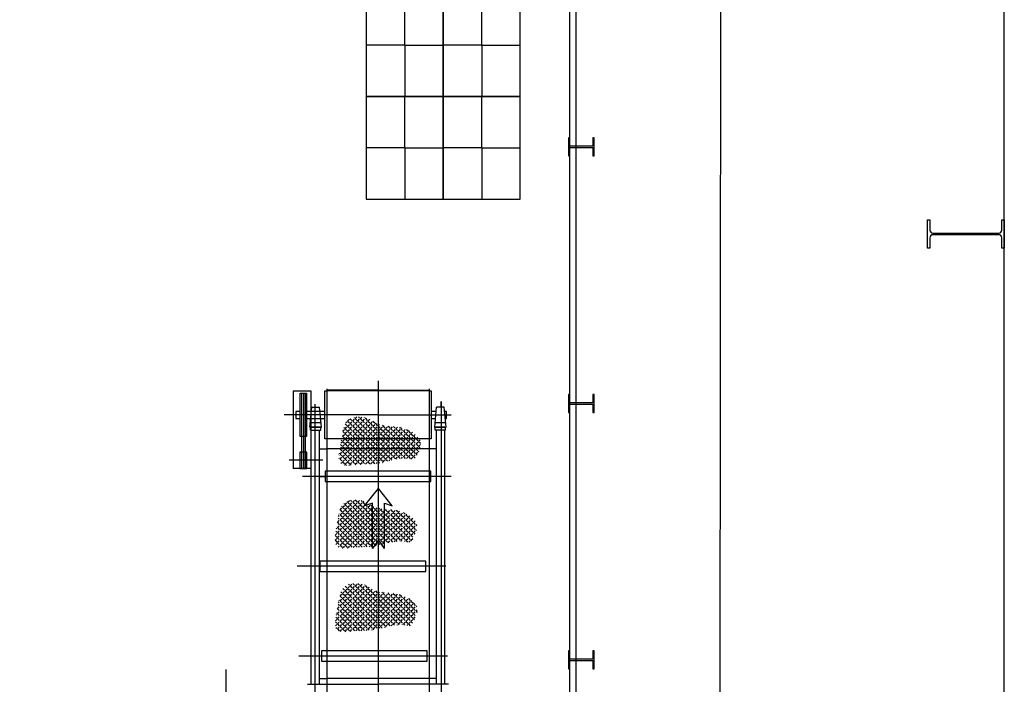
# Model space of a CAD drawing. Extents: x -1507204116 to 3732041488, y -170180604 to 62810664.
# Tile 50 of 54: x 159203 to 166883, y 9857 to 15037. Entities that reach past the tile are written whole.
import ezdxf

# ---------------------------------------------------------------- set-up
doc = ezdxf.new("R2010")
doc.units = 0
doc.header["$LTSCALE"] = 1000
doc.header["$MEASUREMENT"] = 0
for name, pattern in [('CSN_CARKOVANA', [7.5, 5, -2.5]), ('CSN_CERCHOVANA', [10.7, 5, -2.5, 0.7, -2.5]), ('GEN3A', [3.1, 2.5, -0.6]), ('GEN7', [15, 10, -2.5, 0, -2.5]), ('GEN7A', [7.5, 5, -1.25, 0, -1.25])]:
    doc.linetypes.add(name, pattern=pattern)
doc.layers.get('0').update_dxf_attribs({"linetype": 'CONTINUOUS'})
for name, color, linetype in [('3A', 6, 'GEN3A'), ('7', 8, 'GEN7'), ('7A', 8, 'GEN7A'), ('_-0', 7, 'CONTINUOUS'), ('_ZAŘÍZENÍ', 7, 'CONTINUOUS'), ('NEVID', 8, 'CSN_CARKOVANA'), ('OSY', 6, 'CSN_CERCHOVANA')]:
    doc.layers.add(name, color=color, linetype=linetype)
doc.styles.get("Standard").update_dxf_attribs({"font": 'ROMANS.shx', "height": 10})
pattern_1 = [(315, (161997.7395380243, 7957.00000000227), (19.75656346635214, 19.75656346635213), [20.32, -7.62]), (44.99999999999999, (161997.7395380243, 7957.00000000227), (-19.75656346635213, 19.75656346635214), [20.32, -7.62])]

# ---------------------------------------------------------------- blocks, each defined once
blk = doc.blocks.new('GENDIN-10255-0EJGZSC-0311')
at = {"layer": '_-0'}
for p, q in [((-110, 581), (-110, 600)), ((-110, 600), (110, 600)), ((-30, 581), (-110, 581)), ((-6, 43), (-6, 557)), ((6, 557), (6, 43)), ((110, 581), (30, 581)), ((110, 600), (110, 581)), ((-110, 0), (-110, 19)), ((-110, 19), (-30, 19)), ((0, 0), (-110, 0)), ((110, 0), (0, 0)), ((30, 19), (110, 19)), ((110, 19), (110, 0))]:
    blk.add_line(p, q, dxfattribs=at)
for centre, start, end in [((-30, 557), 0, 90), ((30, 557), 90, 180), ((-30, 43), 270, 0), ((30, 43), 180, 270)]:
    blk.add_arc(centre, 24, start, end, dxfattribs=at)
at = {"layer": '_-0', "flags": 9}
blk.add_attdef('POWER_DIM', (0, 0), '', height=3.5, dxfattribs=at)

msp = doc.modelspace()

# ---------------------------------------------------------------- hatches: boundary and pattern name
at = {"layer": 'NEVID', "lineweight": -2}
h = msp.add_hatch(dxfattribs=at)
h.set_pattern_fill('ANGLE', color=0, scale=4, angle=315, style=0)
h.set_pattern_definition(pattern_1)
edge = h.paths.add_edge_path()
edge.add_spline(control_points=[(162025.0000347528, 11584.61825333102), (162055.6637572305, 11591.28164847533), (162122.5645808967, 11610.74967778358), (162209.6819198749, 11621.93054740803), (162262.578848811, 11610.93059174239), (162279.8672422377, 11606.23677482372)], knot_values=[1443.68294077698, 1443.68294077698, 1443.68294077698, 1443.68294077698, 1539.218386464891, 1648.638598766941, 1702.319406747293, 1702.319406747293, 1702.319406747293, 1702.319406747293], degree=3, periodic=0)
edge.add_spline(control_points=[(162279.8672422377, 11606.23677482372), (162314.7733661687, 11663.29825972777), (162362.2608101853, 11747.96786224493), (162254.943062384, 11834.45013292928), (162153.4328326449, 11869.44958268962), (162066.0295450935, 11866.92841977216), (162025.0000347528, 11877.0264330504)], knot_values=[10.91170582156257, 10.91170582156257, 10.91170582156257, 10.91170582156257, 177.3212813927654, 260.8923218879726, 376.8308032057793, 505.8302393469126, 505.8302393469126, 505.8302393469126, 505.8302393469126], degree=3, periodic=0)
edge.add_line((162025.0000347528, 11877.0264330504), (162025.0000347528, 11584.61825333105))
edge = h.paths.add_edge_path()
edge.add_spline(control_points=[(162025.0000347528, 11877.0264330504), (162013.2886773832, 11879.90878385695), (161981.5685478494, 11890.60937811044), (161912.620972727, 11945.70987207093), (161733.4244116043, 11950.74811861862), (161716.7296841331, 11761.06969337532), (161664.2744585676, 11544.32148046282), (161856.6333149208, 11575.84181484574), (161952.2769326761, 11570.12093990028), (162016.7511324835, 11582.8257216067), (162025.0000347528, 11584.61825333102)], knot_values=[505.8302393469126, 505.8302393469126, 505.8302393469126, 505.8302393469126, 542.6515049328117, 609.1562824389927, 769.6903115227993, 950.9011294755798, 1132.802371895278, 1241.886448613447, 1417.982781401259, 1443.68294077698, 1443.68294077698, 1443.68294077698, 1443.68294077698], degree=3, periodic=0)
edge.add_line((162025.0000347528, 11584.61825333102), (162025.0000347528, 11877.02643305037))
h = msp.add_hatch(dxfattribs=at)
h.set_pattern_fill('ANGLE', color=0, scale=4, angle=315, style=0)
h.set_pattern_definition(pattern_1)
edge = h.paths.add_edge_path()
edge.add_spline(control_points=[(161994.7105867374, 10939.22708902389), (162025.3743092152, 10945.89048416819), (162092.2751328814, 10965.35851347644), (162179.3924718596, 10976.5393831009), (162232.2894007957, 10965.53942743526), (162249.5777942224, 10960.84561051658)], knot_values=[1443.68294077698, 1443.68294077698, 1443.68294077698, 1443.68294077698, 1539.218386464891, 1648.638598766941, 1702.319406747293, 1702.319406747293, 1702.319406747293, 1702.319406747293], degree=3, periodic=0)
edge.add_spline(control_points=[(162249.5777942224, 10960.84561051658), (162284.4839181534, 11017.90709542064), (162331.97136217, 11102.57669793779), (162224.6536143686, 11189.05896862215), (162123.1433846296, 11224.05841838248), (162035.7400970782, 11221.53725546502), (161994.7105867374, 11231.63526874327)], knot_values=[10.91170582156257, 10.91170582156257, 10.91170582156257, 10.91170582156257, 177.3212813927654, 260.8923218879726, 376.8308032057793, 505.8302393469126, 505.8302393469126, 505.8302393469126, 505.8302393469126], degree=3, periodic=0)
edge.add_line((161994.7105867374, 11231.63526874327), (161994.7105867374, 10939.22708902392))
edge = h.paths.add_edge_path()
edge.add_spline(control_points=[(161994.7105867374, 11231.63526874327), (161982.9992293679, 11234.51761954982), (161951.279099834, 11245.21821380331), (161882.3315247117, 11300.3187077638), (161703.134963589, 11305.35695431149), (161686.4402361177, 11115.67852906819), (161633.9850105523, 10898.93031615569), (161826.3438669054, 10930.45065053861), (161921.9874846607, 10924.72977559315), (161986.4616844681, 10937.43455729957), (161994.7105867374, 10939.22708902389)], knot_values=[505.8302393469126, 505.8302393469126, 505.8302393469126, 505.8302393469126, 542.6515049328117, 609.1562824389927, 769.6903115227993, 950.9011294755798, 1132.802371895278, 1241.886448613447, 1417.982781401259, 1443.68294077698, 1443.68294077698, 1443.68294077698, 1443.68294077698], degree=3, periodic=0)
edge.add_line((161994.7105867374, 10939.22708902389), (161994.7105867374, 11231.63526874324))
h = msp.add_hatch(dxfattribs=at)
h.set_pattern_fill('ANGLE', color=0, scale=4, angle=315, style=0)
h.set_pattern_definition(pattern_1)
edge = h.paths.add_edge_path()
edge.add_spline(control_points=[(161997.7395380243, 10287.77588416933), (162028.4032605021, 10294.43927931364), (162095.3040841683, 10313.90730862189), (162182.4214231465, 10325.08817824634), (162235.3183520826, 10314.0882225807), (162252.6067455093, 10309.39440566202)], knot_values=[1443.68294077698, 1443.68294077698, 1443.68294077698, 1443.68294077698, 1539.218386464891, 1648.638598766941, 1702.319406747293, 1702.319406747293, 1702.319406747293, 1702.319406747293], degree=3, periodic=0)
edge.add_spline(control_points=[(162252.6067455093, 10309.39440566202), (162287.5128694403, 10366.45589056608), (162335.0003134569, 10451.12549308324), (162227.6825656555, 10537.60776376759), (162126.1723359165, 10572.60721352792), (162038.769048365, 10570.08605061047), (161997.7395380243, 10580.18406388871)], knot_values=[10.91170582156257, 10.91170582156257, 10.91170582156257, 10.91170582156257, 177.3212813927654, 260.8923218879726, 376.8308032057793, 505.8302393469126, 505.8302393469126, 505.8302393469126, 505.8302393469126], degree=3, periodic=0)
edge.add_line((161997.7395380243, 10580.18406388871), (161997.7395380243, 10287.77588416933))
edge = h.paths.add_edge_path()
edge.add_spline(control_points=[(161997.7395380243, 10580.18406388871), (161986.0281806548, 10583.06641469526), (161954.3080511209, 10593.76700894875), (161885.3604759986, 10648.86750290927), (161706.1639148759, 10653.90574945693), (161689.4691874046, 10464.22732421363), (161637.0139618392, 10247.47911130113), (161829.3728181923, 10278.99944568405), (161925.0164359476, 10273.27857073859), (161989.490635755, 10285.98335244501), (161997.7395380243, 10287.77588416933)], knot_values=[505.8302393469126, 505.8302393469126, 505.8302393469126, 505.8302393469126, 542.6515049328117, 609.1562824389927, 769.6903115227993, 950.9011294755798, 1132.802371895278, 1241.886448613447, 1417.982781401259, 1443.68294077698, 1443.68294077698, 1443.68294077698, 1443.68294077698], degree=3, periodic=0)
edge.add_line((161997.7395380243, 10287.77588416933), (161997.7395380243, 10580.18406388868))

# ---------------------------------------------------------------- linework, layer by layer
at = {"color": 0, "lineweight": -2}
for p, q in [((161475.7395380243, 12142.00000000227), (161335.7395380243, 12142.00000000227)), ((161335.7395380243, 12142.00000000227), (161335.7395380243, 11538.35435073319)), ((161582.7395380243, 12144.50000000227), (161597.7395380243, 12144.50000000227)), ((161582.7395380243, 11769.50000000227), (161582.7395380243, 12144.50000000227)), ((162397.7395380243, 12144.50000000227), (162412.7395380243, 12144.50000000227)), ((162412.7395380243, 12144.50000000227), (162412.7395380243, 11769.50000000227)), ((161480.4964259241, 12017.14232407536), (161540.9826501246, 12017.14232407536)), ((161555.7395380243, 11862.00000000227), (161540.9826501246, 12017.14232407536)), ((162439.7395380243, 11862.00000000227), (162454.4964259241, 12017.14232407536)), ((162514.9826501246, 12017.14232407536), (162454.4964259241, 12017.14232407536)), ((162529.7395380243, 11862.00000000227), (162514.9826501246, 12017.14232407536)), ((161555.7395380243, 11862.00000000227), (161465.7395380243, 11862.00000000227)), ((161552.7084449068, 11893.86653134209), (161468.7706311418, 11893.86653134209)), ((161470.7395380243, 11837.00000000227), (161550.7395380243, 11837.00000000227)), ((161475.7395380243, 11862.00000000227), (161555.7395380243, 11862.00000000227)), ((161475.7395380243, 9857.0000000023), (161475.7395380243, 11837.00000000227)), ((161540.7395380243, 9857.0000000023), (161540.7395380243, 11837.00000000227)), ((161550.7395380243, 11837.00000000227), (161550.7395380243, 11862.00000000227)), ((162439.7395380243, 11862.00000000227), (162529.7395380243, 11862.00000000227)), ((162519.7395380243, 11862.00000000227), (162439.7395380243, 11862.00000000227)), ((162526.7084449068, 11893.86653134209), (162442.7706311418, 11893.86653134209)), ((162444.7395380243, 11837.00000000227), (162444.7395380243, 11862.00000000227)), ((162519.7395380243, 11837.00000000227), (162444.7395380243, 11837.0000000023)), ((162454.7395380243, 9857.0000000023), (162454.7395380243, 11837.00000000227)), ((162524.7395380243, 11837.00000000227), (162455.4140996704, 11837.00000000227)), ((162519.7395380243, 9857.0000000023), (162519.7395380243, 11837.00000000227)), ((162524.7395380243, 11837.00000000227), (162524.7395380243, 11862.00000000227)), ((161597.7395380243, 11769.50000000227), (161582.7395380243, 11769.50000000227)), ((162412.7395380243, 11769.50000000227), (162397.7395380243, 11769.50000000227)), ((161540.7395380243, 11691.99767440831), (161597.7395380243, 11691.99767440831)), ((162454.7395380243, 11691.99767440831), (162397.7395380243, 11691.99767440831)), ((161475.7395380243, 11538.35435073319), (161335.7395380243, 11538.35435073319)), ((161893.4209138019, 11246.84673560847), (162001.3643090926, 11383.62292286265)), ((162109.3077043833, 11246.84673560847), (162001.3643090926, 11383.62292286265)), ((161954.5888177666, 11268.44294733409), (161893.4209138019, 11246.84673560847)), ((161954.5888177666, 10915.70428350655), (161954.5888177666, 11268.44294733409)), ((162048.1398004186, 10915.70428350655), (162048.1398004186, 11268.44294733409)), ((162048.1398004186, 11268.44294733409), (162109.3077043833, 11246.84673560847)), ((162001.3643090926, 10984.09242204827), (161954.5888177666, 10915.70428350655)), ((162048.1398004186, 10915.70428350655), (162001.3643090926, 10984.09242204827)), ((161447.7395380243, 9857.0000000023), (161997.7395380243, 9857.0000000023)), ((162547.7395380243, 9857.0000000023), (161997.7395380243, 9857.0000000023))]:
    msp.add_line(p, q, dxfattribs=at)
for points in [[(161582.7395380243, 11929.50000000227), (161582.7395380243, 11984.50000000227), (161544.0875353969, 11984.50000000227)], [(162451.3915406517, 11984.50000000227), (162412.7395380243, 11984.50000000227), (162412.7395380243, 11929.50000000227), (162446.160029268, 11929.50000000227)], [(162532.7395380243, 11929.50000000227), (162532.7395380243, 11984.50000000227), (162518.0875353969, 11984.50000000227)], [(161549.3190467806, 11929.50000000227), (161582.7395380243, 11929.50000000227)], [(162523.3190467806, 11929.50000000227), (162532.7395380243, 11929.50000000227)]]:
    msp.add_lwpolyline(points, dxfattribs=at)
at = {"layer": '3A', "color": 0, "lineweight": -2}
for p, q in [((161540.7395380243, 11477.00000000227), (161597.7395380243, 11477.00000000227)), ((162454.7395380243, 11477.00000000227), (162397.7395380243, 11477.00000000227))]:
    msp.add_line(p, q, dxfattribs=at)
at = {"layer": '7', "color": 0, "lineweight": -2}
msp.add_line((162489.7395380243, 12021.43239134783), (162489.7395380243, 12060.15155959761), dxfattribs=at)
at = {"layer": '7A', "color": 0, "lineweight": -2}
msp.add_line((161479.5140423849, 11957.00000000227), (161308.7614308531, 11957.00000000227), dxfattribs=at)
at = {"layer": '_ZAŘÍZENÍ', "color": 0, "lineweight": -2}
for p, q in [((163493.0000000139, 2492.00000000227), (163493.0000000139, 22041.07668373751)), ((163543.0000000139, 2492.00000000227), (163543.0000000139, 22041.07668373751)), ((164660.5200716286, 4028.078256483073), (164677.5596234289, 21432.57699356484)), ((162206.5144292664, 14838.47910377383), (162206.5144292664, 15240.47910377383)), ((162806.5144292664, 14838.47910377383), (162806.5144292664, 15240.47910377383)), ((162206.5144292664, 14838.47910377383), (161904.5144292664, 14838.47910377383)), ((162206.5144292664, 14838.47910377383), (162508.5144292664, 14838.47910377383)), ((162206.5144292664, 14838.47910377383), (162206.5144292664, 14436.47910377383)), ((162806.5144292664, 14838.47910377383), (162504.5144292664, 14838.47910377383)), ((162806.5144292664, 14838.47910377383), (163108.5144292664, 14838.47910377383)), ((162806.5144292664, 14838.47910377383), (162806.5144292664, 14436.47910377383)), ((162206.5144292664, 14038.47910377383), (162206.5144292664, 14440.47910377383)), ((162806.5144292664, 14038.47910377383), (162806.5144292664, 14440.47910377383)), ((163493.0000000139, 14117.00000000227), (163483.0000000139, 14117.00000000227)), ((163483.0000000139, 14117.00000000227), (163483.0000000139, 13977.00000000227)), ((163493.0000000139, 14052.00000000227), (163493.0000000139, 14117.00000000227)), ((163683.0000000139, 14117.00000000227), (163673.0000000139, 14117.00000000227)), ((163673.0000000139, 14117.00000000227), (163673.0000000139, 14052.00000000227)), ((163683.0000000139, 13977.00000000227), (163683.0000000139, 14117.00000000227)), ((162206.5144292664, 14038.47910377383), (161904.5144292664, 14038.47910377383)), ((162206.5144292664, 14038.47910377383), (162206.5144292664, 13636.47910377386)), ((162206.5144292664, 14038.47910377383), (162508.5144292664, 14038.47910377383)), ((162806.5144292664, 14038.47910377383), (162504.5144292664, 14038.47910377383)), ((162806.5144292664, 14038.47910377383), (162806.5144292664, 13636.47910377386)), ((162806.5144292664, 14038.47910377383), (163108.5144292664, 14038.47910377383)), ((163673.0000000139, 14052.00000000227), (163493.0000000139, 14052.00000000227)), ((163493.0000000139, 14042.00000000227), (163673.0000000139, 14042.00000000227)), ((163493.0000000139, 13977.00000000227), (163493.0000000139, 14042.00000000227)), ((163673.0000000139, 14042.00000000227), (163673.0000000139, 13977.00000000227)), ((163483.0000000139, 13977.00000000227), (163493.0000000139, 13977.00000000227)), ((163673.0000000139, 13977.00000000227), (163683.0000000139, 13977.00000000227)), ((163483.0000000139, 12114.93341753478), (163483.0000000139, 11974.93341753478)), ((163493.0000000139, 12114.93341753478), (163483.0000000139, 12114.93341753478)), ((163493.0000000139, 12049.93341753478), (163493.0000000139, 12114.93341753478)), ((163673.0000000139, 12114.93341753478), (163673.0000000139, 12049.93341753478)), ((163683.0000000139, 12114.93341753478), (163673.0000000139, 12114.93341753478)), ((163683.0000000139, 11974.93341753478), (163683.0000000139, 12114.93341753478)), ((163673.0000000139, 12049.93341753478), (163493.0000000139, 12049.93341753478)), ((163493.0000000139, 12039.93341753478), (163673.0000000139, 12039.93341753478)), ((163493.0000000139, 11974.93341753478), (163493.0000000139, 12039.93341753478)), ((163673.0000000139, 12039.93341753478), (163673.0000000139, 11974.93341753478)), ((163483.0000000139, 11974.93341753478), (163493.0000000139, 11974.93341753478)), ((163673.0000000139, 11974.93341753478), (163683.0000000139, 11974.93341753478)), ((163483.0000000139, 10117.00000000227), (163483.0000000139, 9977.00000000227)), ((163493.0000000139, 10117.00000000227), (163483.0000000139, 10117.00000000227)), ((163493.0000000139, 10052.00000000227), (163493.0000000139, 10117.00000000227)), ((163673.0000000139, 10117.00000000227), (163673.0000000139, 10052.00000000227)), ((163683.0000000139, 10117.00000000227), (163673.0000000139, 10117.00000000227)), ((163683.0000000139, 9977.00000000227), (163683.0000000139, 10117.00000000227)), ((163673.0000000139, 10052.00000000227), (163493.0000000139, 10052.00000000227)), ((163493.0000000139, 10042.00000000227), (163673.0000000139, 10042.00000000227)), ((163493.0000000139, 9977.00000000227), (163493.0000000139, 10042.00000000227)), ((163673.0000000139, 10042.00000000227), (163673.0000000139, 9977.00000000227)), ((163483.0000000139, 9977.00000000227), (163493.0000000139, 9977.00000000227)), ((163673.0000000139, 9977.00000000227), (163683.0000000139, 9977.00000000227))]:
    msp.add_line(p, q, dxfattribs=at)
for points in [[(166883.0000000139, -2382.999999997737), (166883.0000000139, 41117.00000000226), (115183.0000000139, 41117.00000000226), (115183.0000000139, 39017.00000000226)], [(166883.0000000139, -2382.99999999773), (166883.0000000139, 41117.00000000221), (147253.4909383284, 41117.00000000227)], [(166883.0000000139, 4758.000000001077), (166883.0000000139, 34276.00000000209)]]:
    msp.add_lwpolyline(points, dxfattribs=at)
for points in [[(162506.5144292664, 14438.47910377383), (162506.5144292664, 15238.47910377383), (161906.5144292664, 15238.47910377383), (161906.5144292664, 14438.47910377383)], [(163106.5144292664, 14438.47910377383), (163106.5144292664, 15238.47910377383), (162506.5144292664, 15238.47910377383), (162506.5144292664, 14438.47910377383)], [(162506.5144292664, 13638.47910377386), (162506.5144292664, 14438.47910377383), (161906.5144292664, 14438.47910377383), (161906.5144292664, 13638.47910377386)], [(163106.5144292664, 13638.47910377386), (163106.5144292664, 14438.47910377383), (162506.5144292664, 14438.47910377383), (162506.5144292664, 13638.47910377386)]]:
    msp.add_lwpolyline(points, close=True, dxfattribs=at)
at = {"layer": 'NEVID', "color": 0, "lineweight": -2}
for p, q in [((161475.7395380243, 11538.35435073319), (161475.7395380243, 12142.00000000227)), ((161597.7395380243, 12160.50000000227), (161597.7395380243, 3763.500000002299)), ((161997.7395380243, 12150.50000000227), (161597.7395380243, 12150.50000000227)), ((162397.7395380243, 12144.50000000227), (161597.7395380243, 12144.50000000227)), ((161997.7395380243, 12150.50000000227), (162397.7395380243, 12150.50000000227)), ((162397.7395380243, 12160.50000000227), (162397.7395380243, 3763.500000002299)), ((161400.8759846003, 12125.85000000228), (161400.8759846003, 11537.98126454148)), ((161415.8395380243, 12125.85000000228), (161415.8395380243, 11537.98126454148)), ((161430.8030914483, 12125.85000000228), (161430.8030914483, 11537.98126454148)), ((161465.7395380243, 11862.00000000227), (161480.4964259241, 12017.14232407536)), ((161470.7395380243, 11837.00000000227), (161470.7395380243, 11862.00000000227)), ((162397.7395380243, 11769.50000000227), (161597.7395380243, 11769.50000000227)), ((161597.7395380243, 11694.92048306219), (162397.7395380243, 11694.92048306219)), ((162397.7395380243, 11477.00000000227), (161597.7395380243, 11477.00000000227)), ((161540.7395380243, 9902.0000000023), (161597.7395380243, 9902.0000000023)), ((162454.7395380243, 9902.0000000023), (162397.7395380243, 9902.0000000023))]:
    msp.add_line(p, q, dxfattribs=at)
for points in [[(161390.9395380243, 11788.15000000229), (161390.9395380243, 12125.85000000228), (161440.7395380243, 12125.85000000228), (161440.7395380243, 11788.15000000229)], [(161388.6798764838, 11667.27733289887), (161388.6798764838, 11537.98126454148), (161442.9991995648, 11537.98126454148), (161442.9991995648, 11667.27733289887)], [(161585.2395380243, 11517.00000000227), (161585.2395380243, 11437.00000000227), (162410.2395380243, 11437.00000000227), (162410.2395380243, 11517.00000000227)], [(161544.694219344, 10817.00000000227), (161544.694219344, 10737.00000000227), (162369.694219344, 10737.00000000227), (162369.694219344, 10817.00000000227)], [(161556.6710529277, 10117.00000000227), (161556.6710529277, 10037.00000000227), (162381.6710529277, 10037.00000000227), (162381.6710529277, 10117.00000000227)]]:
    msp.add_lwpolyline(points, close=True, dxfattribs=at)
for points in [[(161390.9395380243, 11984.50000000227), (161357.7395380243, 11984.50000000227), (161357.7395380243, 11929.50000000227), (161390.9395380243, 11929.50000000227)], [(161544.0875353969, 11984.50000000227), (161440.7395380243, 11984.50000000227)], [(161440.7395380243, 11929.50000000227), (161549.3190467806, 11929.50000000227)]]:
    msp.add_lwpolyline(points, dxfattribs=at)
at = {"layer": 'OSY', "color": 0, "lineweight": -2}
for p, q in [((161997.7395380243, 12221.89923227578), (161997.7395380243, 4964.28002661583)), ((162489.7395380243, 12060.15155959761), (162489.7395380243, 9047.977056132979)), ((161505.7395380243, 12040.71022902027), (161505.7395380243, 9047.977056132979)), ((161997.7395380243, 11957.00000000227), (161266.6064347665, 11957.00000000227)), ((161997.7395380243, 11957.00000000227), (162568.562487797, 11957.00000000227)), ((161566.3069794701, 11604.81395086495), (161305.6584565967, 11604.81395086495)), ((162567.6219928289, 11477.00000000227), (161408.0025058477, 11477.00000000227)), ((162527.0766741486, 10777.00000000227), (161367.4571871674, 10777.00000000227)), ((162539.0535077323, 10077.00000000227), (161379.4340207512, 10077.00000000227)), ((160812.7395380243, 8798.394139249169), (160812.7395380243, 9973.092762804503)), ((162397.7395380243, 9902.0000000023), (161597.7395380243, 9902.0000000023))]:
    msp.add_line(p, q, dxfattribs=at)

# ---------------------------------------------------------------- block references
at = {"layer": '_ZAŘÍZENÍ', "color": 0, "lineweight": -2, "rotation": 270}
msp.add_blockref('GENDIN-10255-0EJGZSC-0311', (166283.0000000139, 13367.00000000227), dxfattribs=at)
msp.add_blockref('GENDIN-10255-0EJGZSC-0311', (166283.0000000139, 13367.00000000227), dxfattribs=at)

doc.saveas('drawing.dxf')
